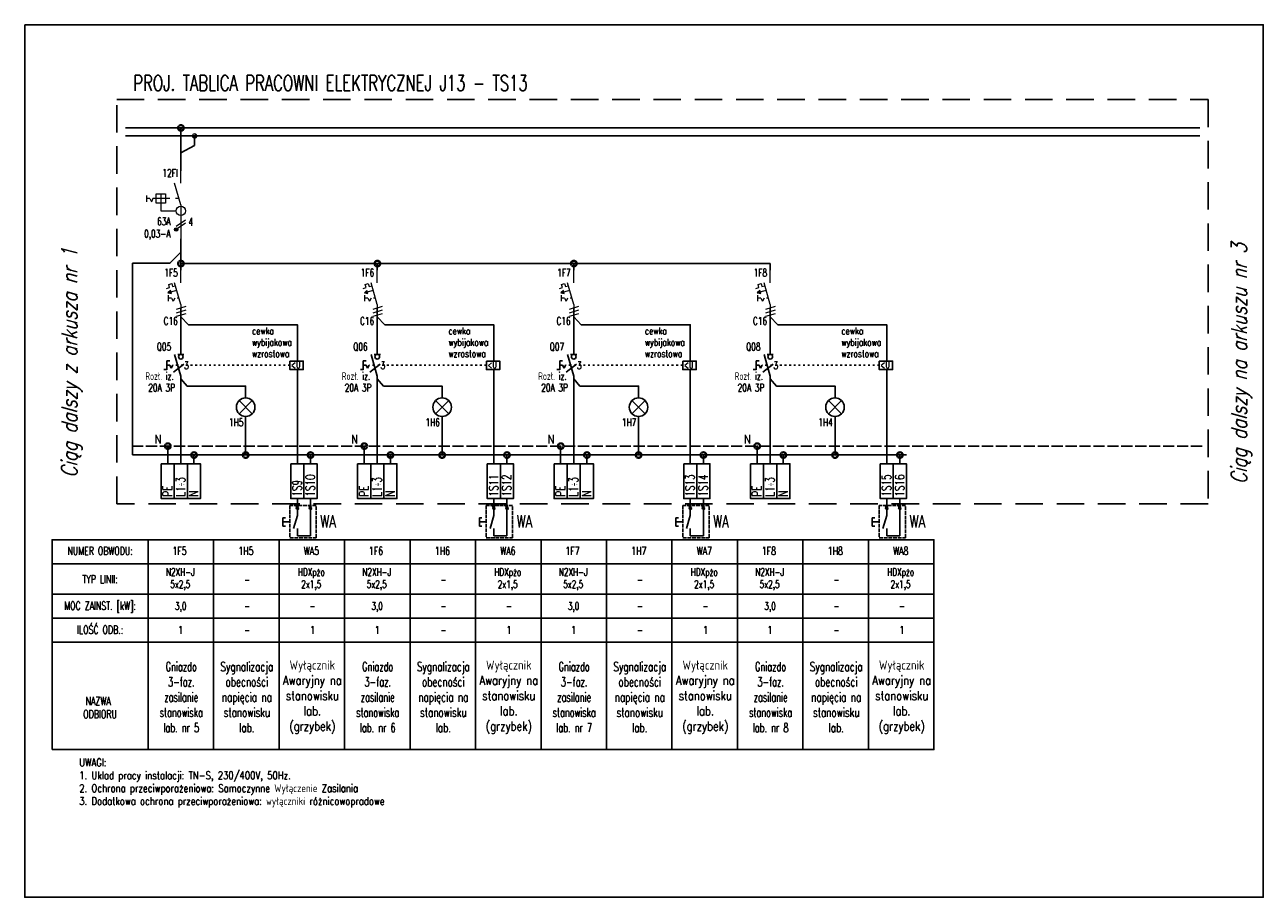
# Model space of a CAD drawing. Header units: millimetres. Extents: x -1290 to 1795, y -4192 to -1311.
# Tile 14 of 256: x 451 to 851, y -3829 to -3547. Entities that reach past the tile are written whole.
import ezdxf
from ezdxf.enums import TextEntityAlignment as Align

# ---------------------------------------------------------------- set-up
doc = ezdxf.new("R2010")
doc.units = ezdxf.units.MM
for name, pattern in [('ACAD_ISO02W100', [15, 12, -3]), ('ACAD_ISO03W100', [30, 12, -18]), ('DASHED', [19.05, 12.7, -6.35]), ('REDNIA', [0])]:
    doc.linetypes.add(name, pattern=pattern)
for name, color, linetype in [('$EL_wyłącznik_prądu', 10, 'Continuous'), ('A4_TABELKA', 255, 'Continuous'), ('L', 1, 'Continuous'), ('N', 3, 'Continuous'), ('PE', 9, 'Continuous'), ('SCHEMAT', 3, 'Continuous'), ('Symbole', 3, 'Continuous'), ('Tekst', 7, 'Continuous')]:
    doc.layers.add(name, color=color, linetype=linetype)
doc.layers.add('SCHEMAT_PROJ', color=1, linetype='Continuous', lineweight=9)
doc.styles.add('ROMANS', font='romans.shx', dxfattribs={"width": 0.8})

# ---------------------------------------------------------------- blocks, each defined once
blk = doc.blocks.new('Kropka')
at = {"color": 0, "const_width": 0.919}
blk.add_lwpolyline([(0.01, -0.19, 0.198912), (0.14, -0.14, 0.198912), (0.2, -0.01, 0.198912), (0.14, 0.12, 0.198912), (0.01, 0.17, 0.198912), (-0.12, 0.12, 0.198912), (-0.17, -0.01, 0.198912), (-0.12, -0.14, 0.198912), (0.01, -0.19)], format="xyb", close=True, dxfattribs=at)
blk = doc.blocks.new('1rp2b')
h = blk.add_hatch(color=3)
edge = h.paths.add_edge_path()
edge.add_arc((-1.5, -19), 0.559, 0, 360)
for p, q in [((0, -4), (0, 0)), ((0, -11), (-2, -4)), ((0, -11), (0, -22))]:
    blk.add_line(p, q)
at = {"color": 3}
for p, q in [((-6.5, -7.5), (-6.5, -10.5)), ((-11.02, -10.04), (-11.02, -8.04)), ((-10.04, -9), (-11.02, -9)), ((-10.04, -9), (-9.52, -10.04)), ((-9, -9), (-9.52, -10.04)), ((-8, -9), (-9, -9)), ((-5, -9), (-8, -9)), ((-6.5, -10.5), (-6.5, -13)), ((-6.5, -13), (-1.5, -13)), ((1.5, -16), (-1.5, -18)), ((1.5, -17), (-1.5, -19))]:
    blk.add_line(p, q, dxfattribs=at)
at = {"color": 3, "linetype": 'ACAD_ISO03W100', "ltscale": 0.1}
blk.add_line((-0.57, -9), (-5, -9), dxfattribs=at)
at = {"color": 3}
blk.add_lwpolyline([(-5, -10.5), (-8, -10.5), (-8, -7.5), (-5, -7.5)], close=True, dxfattribs=at)
for centre, radius in [((0, -13), 1.5), ((-1.5, -19), 0.559)]:
    blk.add_circle(centre, radius, dxfattribs=at)
at = {"color": 3, "linetype": 'ACAD_ISO03W100', "style": 'ROMANS', "width": 0.7}
for tag, p in [('NR_APARATU', (-1, -2)), ('TYP_APARATU', (-1, -24.5)), ('PRĄD_APARATU', (-1, -28.5))]:
    blk.add_attdef(tag, text='', height=2.5, dxfattribs=at).set_placement(p, align=Align.RIGHT)
blk = doc.blocks.new('1INST')
blk.add_hatch(color=3).paths.add_polyline_path([(-4.17, -7.33), (-3.07, -7.53), (-3.35, -6.57)])
for p, q in [((0, -4), (0, 0)), ((0, -11), (-2, -4)), ((0, -11), (0, -15))]:
    blk.add_line(p, q)
at = {"color": 3}
for p, q in [((-4.6, -5.83), (-3.64, -5.55)), ((-1.29, -6.5), (-4.17, -7.33)), ((-4, -10), (-4, -8)), ((-3.91, -4.59), (-2.95, -4.31)), ((-3.64, -5.55), (-3.91, -4.59)), ((-2.95, -4.31), (-2.68, -5.28)), ((-2.68, -5.28), (-1.71, -5)), ((-3.02, -8.96), (-4, -8.96)), ((-3.02, -8.96), (-2.5, -10)), ((-1.98, -8.96), (-2.5, -10))]:
    blk.add_line(p, q, dxfattribs=at)
at = {"color": 3, "linetype": 'ACAD_ISO03W100', "ltscale": 0.05}
blk.add_line((-0.58, -8.96), (-1.98, -8.96), dxfattribs=at)
at = {"color": 3}
blk.add_lwpolyline([(-4.17, -7.33), (-3.07, -7.53), (-3.35, -6.57)], close=True, dxfattribs=at)
at = {"color": 3, "linetype": 'ACAD_ISO03W100', "style": 'ROMANS', "width": 0.7}
for tag, p in [('NR_APARATU', (-1, -2)), ('TYP_APARATU', (-1, -19)), ('PRĄD_APARATU', (-1, -24))]:
    blk.add_attdef(tag, text='', height=2.5, dxfattribs=at).set_placement(p, align=Align.RIGHT)
at = {"color": 3, "linetype": 'ACAD_ISO03W100', "style": 'ROMANS', "text_generation_flag": 4, "width": 0.5}
blk.add_attdef('LICZBA_FAZ', text='', height=2, rotation=270, dxfattribs=at).set_placement((0, -11.5), align=Align.MIDDLE_LEFT)
blk = doc.blocks.new('ROZL3B')
for p, q in [((0, -4), (0, 0)), ((0, -11), (-2, -4)), ((-1, -4), (1, -4)), ((0, -11), (0, -15))]:
    blk.add_line(p, q)
at = {"color": 7}
for p, q in [((-4.53, -8.93), (-4.53, -6.08)), ((-4.53, -6.08), (-3.59, -6.08)), ((-3.61, -7.5), (-4.53, -7.5)), ((-3.61, -7.5), (-3.13, -8.47)), ((-2.64, -7.5), (-3.13, -8.47)), ((-2.41, -9.75), (0.92, -7.19)), ((-4.53, -8.89), (-5.47, -8.89))]:
    blk.add_line(p, q, dxfattribs=at)
at = {"color": 7, "linetype": 'ACAD_ISO03W100', "ltscale": 0.05}
blk.add_line((-1, -7.5), (-2.64, -7.5), dxfattribs=at)
blk.add_circle((0, -4.75), 0.75)
at = {"color": 7, "linetype": 'Continuous', "style": 'ROMANS', "width": 0.7}
blk.add_text('3', height=2.5, dxfattribs=at).set_placement((1.05, -8.74))
at = {"color": 3, "linetype": 'ACAD_ISO03W100', "style": 'ROMANS', "width": 0.7, "flags": 4}
for tag, p in [('NR_APARATU', (-10, 3)), ('TYP_APARATU1', (-10, -2.5)), ('TYP_APARATU2', (-10, -6))]:
    blk.add_attdef(tag, p, '', height=2.5, dxfattribs=at)
blk = doc.blocks.new('Żarówka')
at = {"layer": 'Symbole'}
for p, q in [((0, -2), (0, 0)), ((-2.12, -7.12), (2.12, -2.88)), ((-2.12, -2.88), (2.12, -7.12))]:
    blk.add_line(p, q, dxfattribs=at)
blk.add_circle((0, -5), 3, dxfattribs=at)
blk = doc.blocks.new('stykzwier')
for p, q in [((0, -4), (0, 0)), ((0, -11), (-2, -4)), ((0, -11), (0, -15))]:
    blk.add_line(p, q)
at = {"color": 3, "style": 'ROMANS', "width": 0.7}
for tag, p in [('NR_STYKU1', (1, -2)), ('NR_STYKU2', (1, -15))]:
    blk.add_attdef(tag, p, '', height=2, dxfattribs=at)
at = {"color": 3, "linetype": 'ACAD_ISO03W100', "style": 'ROMANS', "width": 0.7}
blk.add_attdef('NR_APARATU', text='', height=2.5, dxfattribs=at).set_placement((-7, -8), align=Align.RIGHT)

msp = doc.modelspace()

# ---------------------------------------------------------------- linework, layer by layer
at = {"layer": '$EL_wyłącznik_prądu'}
for p, q in [((542.86, -3703.43), (542.86, -3712.06)), ((606.31, -3703.43), (606.31, -3712.06)), ((669.76, -3703.43), (669.76, -3712.06)), ((733.21, -3703.43), (733.21, -3712.06)), ((538.63, -3712.06), (542.86, -3712.06)), ((602.08, -3712.06), (606.31, -3712.06)), ((665.53, -3712.06), (669.76, -3712.06)), ((728.98, -3712.06), (733.21, -3712.06))]:
    msp.add_line(p, q, dxfattribs=at)
at = {"linetype": 'Continuous'}
for p, q in [((538.14, -3702.6), (539.1, -3703.52)), ((542.37, -3702.6), (543.33, -3703.52)), ((601.59, -3702.6), (602.55, -3703.52)), ((605.82, -3702.6), (606.78, -3703.52)), ((665.04, -3702.6), (666, -3703.52)), ((669.27, -3702.6), (670.23, -3703.52)), ((728.49, -3702.6), (729.45, -3703.52)), ((732.72, -3702.6), (733.68, -3703.52))]:
    msp.add_line(p, q, dxfattribs=at)
at = {"color": 3}
for p, q in [((533.98, -3706.21), (533.98, -3708.91)), ((597.43, -3706.21), (597.43, -3708.91)), ((660.88, -3706.21), (660.88, -3708.91)), ((724.33, -3706.21), (724.33, -3708.91))]:
    msp.add_line(p, q, dxfattribs=at)
at = {"color": 3, "linetype": 'ACAD_ISO03W100', "ltscale": 0.2}
for p, q in [((533.98, -3707.56), (538.02, -3707.56)), ((597.43, -3707.56), (601.47, -3707.56)), ((660.88, -3707.56), (664.92, -3707.56)), ((724.33, -3707.56), (728.37, -3707.56))]:
    msp.add_line(p, q, dxfattribs=at)
at = {"color": 3}
for points in [[(533.98, -3706.21), (534.79, -3706.21)], [(597.43, -3706.21), (598.24, -3706.21)], [(660.88, -3706.21), (661.69, -3706.21)], [(724.33, -3706.21), (725.14, -3706.21)], [(533.98, -3708.91), (534.79, -3708.91)], [(597.43, -3708.91), (598.24, -3708.91)], [(660.88, -3708.91), (661.69, -3708.91)], [(724.33, -3708.91), (725.14, -3708.91)]]:
    msp.add_lwpolyline(points, dxfattribs=at)
at = {"linetype": 'Continuous'}
for centre in [(538.63, -3703.06), (542.86, -3703.06), (602.08, -3703.06), (606.31, -3703.06), (665.53, -3703.06), (669.76, -3703.06), (728.98, -3703.06), (733.21, -3703.06)]:
    msp.add_circle(centre, 0.371, dxfattribs=at)
at = {"layer": 'A4_TABELKA'}
for points in [[(494.65, -3688.75), (498.88, -3688.75), (498.88, -3700.03), (494.65, -3700.03)], [(498.88, -3688.75), (503.11, -3688.75), (503.11, -3700.03), (498.88, -3700.03)], [(503.11, -3688.75), (507.34, -3688.75), (507.34, -3700.03), (503.11, -3700.03)], [(536.52, -3688.75), (540.75, -3688.75), (540.75, -3700.03), (536.52, -3700.03)], [(540.75, -3688.75), (544.98, -3688.75), (544.98, -3700.03), (540.75, -3700.03)], [(558.1, -3688.75), (562.33, -3688.75), (562.33, -3700.03), (558.1, -3700.03)], [(562.33, -3688.75), (566.56, -3688.75), (566.56, -3700.03), (562.33, -3700.03)], [(566.56, -3688.75), (570.79, -3688.75), (570.79, -3700.03), (566.56, -3700.03)], [(599.97, -3688.75), (604.2, -3688.75), (604.2, -3700.03), (599.97, -3700.03)], [(604.2, -3688.75), (608.43, -3688.75), (608.43, -3700.03), (604.2, -3700.03)], [(621.55, -3688.75), (625.78, -3688.75), (625.78, -3700.03), (621.55, -3700.03)], [(625.78, -3688.75), (630.01, -3688.75), (630.01, -3700.03), (625.78, -3700.03)], [(630.01, -3688.75), (634.24, -3688.75), (634.24, -3700.03), (630.01, -3700.03)], [(663.42, -3688.75), (667.65, -3688.75), (667.65, -3700.03), (663.42, -3700.03)], [(667.65, -3688.75), (671.88, -3688.75), (671.88, -3700.03), (667.65, -3700.03)], [(685, -3688.75), (689.23, -3688.75), (689.23, -3700.03), (685, -3700.03)], [(689.23, -3688.75), (693.46, -3688.75), (693.46, -3700.03), (689.23, -3700.03)], [(693.46, -3688.75), (697.69, -3688.75), (697.69, -3700.03), (693.46, -3700.03)], [(726.87, -3688.75), (731.1, -3688.75), (731.1, -3700.03), (726.87, -3700.03)], [(731.1, -3688.75), (735.33, -3688.75), (735.33, -3700.03), (731.1, -3700.03)], [(459.4, -3721.06), (490.42, -3721.06), (490.42, -3713.3), (459.4, -3713.3)], [(490.42, -3721.06), (511.57, -3721.06), (511.57, -3713.3), (490.42, -3713.3)], [(511.57, -3721.06), (532.72, -3721.06), (532.72, -3713.3), (511.57, -3713.3)], [(532.72, -3721.06), (553.87, -3721.06), (553.87, -3713.3), (532.72, -3713.3)], [(553.87, -3721.06), (575.02, -3721.06), (575.02, -3713.3), (553.87, -3713.3)], [(575.02, -3721.06), (596.17, -3721.06), (596.17, -3713.3), (575.02, -3713.3)], [(596.17, -3721.06), (617.32, -3721.06), (617.32, -3713.3), (596.17, -3713.3)], [(617.32, -3721.06), (638.47, -3721.06), (638.47, -3713.3), (617.32, -3713.3)], [(638.47, -3721.06), (659.62, -3721.06), (659.62, -3713.3), (638.47, -3713.3)], [(659.62, -3721.06), (680.77, -3721.06), (680.77, -3713.3), (659.62, -3713.3)], [(680.77, -3721.06), (701.92, -3721.06), (701.92, -3713.3), (680.77, -3713.3)], [(701.92, -3721.06), (723.07, -3721.06), (723.07, -3713.3), (701.92, -3713.3)], [(723.07, -3721.06), (744.22, -3721.06), (744.22, -3713.3), (723.07, -3713.3)], [(459.4, -3730.93), (490.42, -3730.93), (490.42, -3721.06), (459.4, -3721.06)], [(490.42, -3730.93), (511.57, -3730.93), (511.57, -3721.06), (490.42, -3721.06)], [(511.57, -3730.93), (532.72, -3730.93), (532.72, -3721.06), (511.57, -3721.06)], [(532.72, -3730.93), (553.87, -3730.93), (553.87, -3721.06), (532.72, -3721.06)], [(553.87, -3730.93), (575.02, -3730.93), (575.02, -3721.06), (553.87, -3721.06)], [(575.02, -3730.93), (596.17, -3730.93), (596.17, -3721.06), (575.02, -3721.06)], [(596.17, -3730.93), (617.32, -3730.93), (617.32, -3721.06), (596.17, -3721.06)], [(617.32, -3730.93), (638.47, -3730.93), (638.47, -3721.06), (617.32, -3721.06)], [(638.47, -3730.93), (659.62, -3730.93), (659.62, -3721.06), (638.47, -3721.06)], [(659.62, -3730.93), (680.77, -3730.93), (680.77, -3721.06), (659.62, -3721.06)], [(680.77, -3730.93), (701.92, -3730.93), (701.92, -3721.06), (680.77, -3721.06)], [(701.92, -3730.93), (723.07, -3730.93), (723.07, -3721.06), (701.92, -3721.06)], [(723.07, -3730.93), (744.22, -3730.93), (744.22, -3721.06), (723.07, -3721.06)], [(459.4, -3738.68), (490.42, -3738.68), (490.42, -3730.93), (459.4, -3730.93)], [(490.42, -3738.68), (511.57, -3738.68), (511.57, -3730.93), (490.42, -3730.93)], [(511.57, -3738.68), (532.72, -3738.68), (532.72, -3730.93), (511.57, -3730.93)], [(532.72, -3738.68), (553.87, -3738.68), (553.87, -3730.93), (532.72, -3730.93)], [(553.87, -3738.68), (575.02, -3738.68), (575.02, -3730.93), (553.87, -3730.93)], [(575.02, -3738.68), (596.17, -3738.68), (596.17, -3730.93), (575.02, -3730.93)], [(596.17, -3738.68), (617.32, -3738.68), (617.32, -3730.93), (596.17, -3730.93)], [(617.32, -3738.68), (638.47, -3738.68), (638.47, -3730.93), (617.32, -3730.93)], [(638.47, -3738.68), (659.62, -3738.68), (659.62, -3730.93), (638.47, -3730.93)], [(659.62, -3738.68), (680.77, -3738.68), (680.77, -3730.93), (659.62, -3730.93)], [(680.77, -3738.68), (701.92, -3738.68), (701.92, -3730.93), (680.77, -3730.93)], [(701.92, -3738.68), (723.07, -3738.68), (723.07, -3730.93), (701.92, -3730.93)], [(723.07, -3738.68), (744.22, -3738.68), (744.22, -3730.93), (723.07, -3730.93)], [(459.4, -3746.44), (490.42, -3746.44), (490.42, -3738.68), (459.4, -3738.68)], [(490.42, -3746.44), (511.57, -3746.44), (511.57, -3738.68), (490.42, -3738.68)], [(511.57, -3746.44), (532.72, -3746.44), (532.72, -3738.68), (511.57, -3738.68)], [(532.72, -3746.44), (553.87, -3746.44), (553.87, -3738.68), (532.72, -3738.68)], [(553.87, -3746.44), (575.02, -3746.44), (575.02, -3738.68), (553.87, -3738.68)], [(575.02, -3746.44), (596.17, -3746.44), (596.17, -3738.68), (575.02, -3738.68)], [(596.17, -3746.44), (617.32, -3746.44), (617.32, -3738.68), (596.17, -3738.68)], [(617.32, -3746.44), (638.47, -3746.44), (638.47, -3738.68), (617.32, -3738.68)], [(638.47, -3746.44), (659.62, -3746.44), (659.62, -3738.68), (638.47, -3738.68)], [(659.62, -3746.44), (680.77, -3746.44), (680.77, -3738.68), (659.62, -3738.68)], [(680.77, -3746.44), (701.92, -3746.44), (701.92, -3738.68), (680.77, -3738.68)], [(701.92, -3746.44), (723.07, -3746.44), (723.07, -3738.68), (701.92, -3738.68)], [(723.07, -3746.44), (744.22, -3746.44), (744.22, -3738.68), (723.07, -3738.68)], [(459.4, -3781.14), (490.42, -3781.14), (490.42, -3746.44), (459.4, -3746.44)], [(490.42, -3781.14), (511.57, -3781.14), (511.57, -3746.44), (490.42, -3746.44)], [(511.57, -3781.14), (532.72, -3781.14), (532.72, -3746.44), (511.57, -3746.44)], [(532.72, -3781.14), (553.87, -3781.14), (553.87, -3746.44), (532.72, -3746.44)], [(553.87, -3781.14), (575.02, -3781.14), (575.02, -3746.44), (553.87, -3746.44)], [(575.02, -3781.14), (596.17, -3781.14), (596.17, -3746.44), (575.02, -3746.44)], [(596.17, -3781.14), (617.32, -3781.14), (617.32, -3746.44), (596.17, -3746.44)], [(617.32, -3781.14), (638.47, -3781.14), (638.47, -3746.44), (617.32, -3746.44)], [(638.47, -3781.14), (659.62, -3781.14), (659.62, -3746.44), (638.47, -3746.44)], [(659.62, -3781.14), (680.77, -3781.14), (680.77, -3746.44), (659.62, -3746.44)], [(680.77, -3781.14), (701.92, -3781.14), (701.92, -3746.44), (680.77, -3746.44)], [(701.92, -3781.14), (723.07, -3781.14), (723.07, -3746.44), (701.92, -3746.44)], [(723.07, -3781.14), (744.22, -3781.14), (744.22, -3746.44), (723.07, -3746.44)]]:
    msp.add_lwpolyline(points, close=True, dxfattribs=at)
at = {"layer": 'Defpoints', "color": 6, "linetype": 'REDNIA'}
msp.add_lwpolyline([(450.59, -3546.87), (850.59, -3546.87), (850.59, -3828.87), (450.59, -3828.87)], close=True, dxfattribs=at)
at = {"layer": 'L'}
for p, q in [((483.12, -3580.2), (830.16, -3580.2)), ((691.35, -3624.04), (501, -3624.04)), ((501, -3624.04), (501, -3624.12)), ((564.45, -3624.04), (564.45, -3624.12)), ((627.9, -3624.04), (627.9, -3624.12))]:
    msp.add_line(p, q, dxfattribs=at)
at = {"layer": 'L', "color": 255, "linetype": 'DASHED', "ltscale": 0.7}
msp.add_lwpolyline([(480.28, -3571.06), (832.77, -3571.06), (832.77, -3701.73), (480.28, -3701.73)], close=True, dxfattribs=at)
at = {"layer": 'L'}
for points in [[(501, -3580.2), (501, -3594.04)], [(501, -3616.04), (501, -3626.24)], [(564.45, -3626.24), (564.45, -3624.04)], [(627.9, -3626.24), (627.9, -3624.04)], [(691.35, -3626.24), (691.35, -3624.04)], [(501, -3638.46), (501, -3649.43)], [(564.45, -3638.46), (564.45, -3649.43)], [(627.9, -3638.46), (627.9, -3649.43)], [(691.35, -3638.46), (691.35, -3649.43)], [(501, -3641.24), (503.42, -3643.84), (538.63, -3643.84), (538.63, -3655.55)], [(564.45, -3641.24), (566.87, -3643.84), (602.08, -3643.84), (602.08, -3655.55)], [(627.9, -3641.24), (630.32, -3643.84), (665.53, -3643.84), (665.53, -3655.55)], [(691.35, -3641.24), (693.77, -3643.84), (728.98, -3643.84), (728.98, -3655.55)], [(538.63, -3658.31), (538.63, -3688.75)], [(602.08, -3658.31), (602.08, -3688.75)], [(665.53, -3658.31), (665.53, -3688.75)], [(728.98, -3658.31), (728.98, -3688.75)], [(501, -3661.36), (503, -3663.65), (521.93, -3663.65), (521.93, -3665.48)], [(564.45, -3661.36), (566.45, -3663.65), (585.38, -3663.65), (585.38, -3665.48)], [(627.9, -3661.36), (629.9, -3663.65), (648.83, -3663.65), (648.83, -3665.48)], [(691.35, -3661.36), (693.35, -3663.65), (712.28, -3663.65), (712.28, -3665.48)], [(501, -3664.43), (501, -3688.75)], [(564.45, -3664.43), (564.45, -3688.75)], [(627.9, -3664.43), (627.9, -3688.75)], [(691.35, -3664.43), (691.35, -3688.75)], [(538.63, -3703.06), (538.63, -3700.03)], [(542.86, -3703.06), (542.86, -3700.03)], [(602.08, -3703.06), (602.08, -3700.03)], [(606.31, -3703.06), (606.31, -3700.03)], [(665.53, -3703.06), (665.53, -3700.03)], [(669.76, -3703.06), (669.76, -3700.03)], [(728.98, -3703.06), (728.98, -3700.03)], [(733.21, -3703.06), (733.21, -3700.03)]]:
    msp.add_lwpolyline(points, dxfattribs=at)
at = {"layer": 'N'}
for p, q in [((505.23, -3688.75), (505.23, -3685.93)), ((542.86, -3688.75), (542.86, -3685.93)), ((568.68, -3688.75), (568.68, -3685.93)), ((606.31, -3688.75), (606.31, -3685.93)), ((632.13, -3688.75), (632.13, -3685.93)), ((669.76, -3688.75), (669.76, -3685.93)), ((695.58, -3688.75), (695.58, -3685.93)), ((733.21, -3688.75), (733.21, -3685.93))]:
    msp.add_line(p, q, dxfattribs=at)
for points in [[(483.12, -3582.79), (830.16, -3582.79)], [(501, -3588.29), (505.42, -3585.89), (505.42, -3582.79)], [(521.93, -3673.48), (521.93, -3685.93)], [(585.38, -3673.48), (585.38, -3685.93)], [(648.83, -3673.48), (648.83, -3685.93)], [(712.28, -3673.48), (712.28, -3685.93)], [(485.4, -3685.93), (735.32, -3685.93)]]:
    msp.add_lwpolyline(points, dxfattribs=at)
at = {"layer": 'PE', "linetype": 'ACAD_ISO02W100', "ltscale": 3}
for p, q in [((496.77, -3683.01), (496.77, -3688.66)), ((560.22, -3683.01), (560.22, -3688.66)), ((623.67, -3683.01), (623.67, -3688.66)), ((687.12, -3683.01), (687.12, -3688.66))]:
    msp.add_line(p, q, dxfattribs=at)
at = {"layer": 'PE', "linetype": 'ACAD_ISO02W100', "ltscale": 0.3}
msp.add_lwpolyline([(485.24, -3683.04), (831.09, -3683.04)], dxfattribs=at)
at = {"layer": 'SCHEMAT', "color": 7, "linetype": 'ACAD_ISO03W100', "ltscale": 0.05}
for p, q in [((536.22, -3656.93), (499.89, -3656.93)), ((599.67, -3656.93), (563.34, -3656.93)), ((663.12, -3656.93), (626.79, -3656.93)), ((726.57, -3656.93), (690.24, -3656.93))]:
    msp.add_line(p, q, dxfattribs=at)
at = {"layer": 'SCHEMAT', "color": 3}
msp.add_lwpolyline([(485.4, -3685.93), (485.4, -3623.95), (497.47, -3623.95), (501, -3620.42)], dxfattribs=at)
at = {"layer": 'SCHEMAT', "color": 0}
for points in [[(536.22, -3655.55), (540.55, -3655.55), (540.55, -3658.31), (536.22, -3658.31)], [(599.67, -3655.55), (604, -3655.55), (604, -3658.31), (599.67, -3658.31)], [(663.12, -3655.55), (667.45, -3655.55), (667.45, -3658.31), (663.12, -3658.31)], [(726.57, -3655.55), (730.9, -3655.55), (730.9, -3658.31), (726.57, -3658.31)]]:
    msp.add_lwpolyline(points, close=True, dxfattribs=at)
at = {"layer": 'SCHEMAT', "color": 7, "linetype": 'ACAD_ISO02W100', "ltscale": 0.1}
for points in [[(536.21, -3712.74), (544.71, -3712.74), (544.71, -3702.2), (536.21, -3702.2)], [(599.66, -3712.74), (608.16, -3712.74), (608.16, -3702.2), (599.66, -3702.2)], [(663.11, -3712.74), (671.61, -3712.74), (671.61, -3702.2), (663.11, -3702.2)], [(726.56, -3712.74), (735.06, -3712.74), (735.06, -3702.2), (726.56, -3702.2)]]:
    msp.add_lwpolyline(points, close=True, dxfattribs=at)

# ---------------------------------------------------------------- block references
at = {"layer": '$EL_wyłącznik_prądu', "xscale": -0.6000000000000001, "yscale": 0.6000000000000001, "zscale": 0.6000000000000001, "rotation": 180}
for p in [(538.62, -3712.06), (602.07, -3712.06), (665.52, -3712.06), (728.97, -3712.06)]:
    msp.add_blockref('stykzwier', p, dxfattribs=at)
at = {"layer": 'L', "xscale": 1.973999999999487, "yscale": 1.973999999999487, "zscale": 1.973999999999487}
for p in [(501, -3580.2), (501, -3624.04), (564.45, -3624.04), (627.9, -3624.04)]:
    msp.add_blockref('Kropka', p, dxfattribs=at)
at = {"layer": 'L'}
ref = msp.add_blockref('ROZL3B', (501, -3649.43), dxfattribs=at)
ref.add_attrib('NR_APARATU', 'Q05', (493.23, -3652.15), dxfattribs={"layer": '0', "color": 3, "linetype": 'ACAD_ISO03W100', "height": 2.5, "style": 'ROMANS', "width": 0.7, "flags": 4})
ref.add_attrib('TYP_APARATU1', 'Rozł. iz.', (489.52, -3661.67), dxfattribs={"layer": '0', "color": 3, "linetype": 'ACAD_ISO03W100', "height": 2.5, "style": 'ROMANS', "width": 0.7, "flags": 4})
ref.add_attrib('TYP_APARATU2', '20A 3P', (490.48, -3665.43), dxfattribs={"layer": '0', "color": 3, "linetype": 'ACAD_ISO03W100', "height": 2.5, "style": 'ROMANS', "width": 0.7, "flags": 4})
ref = msp.add_blockref('ROZL3B', (564.45, -3649.43), dxfattribs=at)
ref.add_attrib('NR_APARATU', 'Q06', (556.68, -3652.15), dxfattribs={"layer": '0', "color": 3, "linetype": 'ACAD_ISO03W100', "height": 2.5, "style": 'ROMANS', "width": 0.7, "flags": 4})
ref.add_attrib('TYP_APARATU1', 'Rozł. iz.', (552.97, -3661.67), dxfattribs={"layer": '0', "color": 3, "linetype": 'ACAD_ISO03W100', "height": 2.5, "style": 'ROMANS', "width": 0.7, "flags": 4})
ref.add_attrib('TYP_APARATU2', '20A 3P', (553.93, -3665.43), dxfattribs={"layer": '0', "color": 3, "linetype": 'ACAD_ISO03W100', "height": 2.5, "style": 'ROMANS', "width": 0.7, "flags": 4})
ref = msp.add_blockref('ROZL3B', (627.9, -3649.43), dxfattribs=at)
ref.add_attrib('NR_APARATU', 'Q07', (620.13, -3652.15), dxfattribs={"layer": '0', "color": 3, "linetype": 'ACAD_ISO03W100', "height": 2.5, "style": 'ROMANS', "width": 0.7, "flags": 4})
ref.add_attrib('TYP_APARATU1', 'Rozł. iz.', (616.42, -3661.67), dxfattribs={"layer": '0', "color": 3, "linetype": 'ACAD_ISO03W100', "height": 2.5, "style": 'ROMANS', "width": 0.7, "flags": 4})
ref.add_attrib('TYP_APARATU2', '20A 3P', (617.38, -3665.43), dxfattribs={"layer": '0', "color": 3, "linetype": 'ACAD_ISO03W100', "height": 2.5, "style": 'ROMANS', "width": 0.7, "flags": 4})
ref = msp.add_blockref('ROZL3B', (691.35, -3649.43), dxfattribs=at)
ref.add_attrib('NR_APARATU', 'Q08', (683.58, -3652.15), dxfattribs={"layer": '0', "color": 3, "linetype": 'ACAD_ISO03W100', "height": 2.5, "style": 'ROMANS', "width": 0.7, "flags": 4})
ref.add_attrib('TYP_APARATU1', 'Rozł. iz.', (679.87, -3661.67), dxfattribs={"layer": '0', "color": 3, "linetype": 'ACAD_ISO03W100', "height": 2.5, "style": 'ROMANS', "width": 0.7, "flags": 4})
ref.add_attrib('TYP_APARATU2', '20A 3P', (680.83, -3665.43), dxfattribs={"layer": '0', "color": 3, "linetype": 'ACAD_ISO03W100', "height": 2.5, "style": 'ROMANS', "width": 0.7, "flags": 4})
at = {"layer": 'N'}
for p, xscale, yscale, zscale in [((505.42, -3582.79), 1.399999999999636, 1.399999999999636, 1.399999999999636), ((505.23, -3685.93), 1.973999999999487, 1.973999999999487, 1.973999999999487), ((521.91, -3685.93), 1.973999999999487, 1.973999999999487, 1.973999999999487), ((542.86, -3685.93), 1.973999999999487, 1.973999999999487, 1.973999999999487), ((568.68, -3685.93), 1.973999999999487, 1.973999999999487, 1.973999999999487), ((585.36, -3685.93), 1.973999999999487, 1.973999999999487, 1.973999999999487), ((606.31, -3685.93), 1.973999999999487, 1.973999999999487, 1.973999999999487), ((632.13, -3685.93), 1.973999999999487, 1.973999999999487, 1.973999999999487), ((648.81, -3685.93), 1.973999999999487, 1.973999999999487, 1.973999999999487), ((669.76, -3685.93), 1.973999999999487, 1.973999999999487, 1.973999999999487), ((695.58, -3685.93), 1.973999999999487, 1.973999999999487, 1.973999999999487), ((712.26, -3685.93), 1.973999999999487, 1.973999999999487, 1.973999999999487), ((733.21, -3685.93), 1.973999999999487, 1.973999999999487, 1.973999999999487)]:
    msp.add_blockref('Kropka', p, dxfattribs=dict(at, xscale=xscale, yscale=yscale, zscale=zscale))
at = {"layer": 'PE', "xscale": 1.973999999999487, "yscale": 1.973999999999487, "zscale": 1.973999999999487}
for p in [(496.77, -3683.04), (560.22, -3683.04), (623.67, -3683.04), (687.12, -3683.04)]:
    msp.add_blockref('Kropka', p, dxfattribs=at)
at = {"layer": 'SCHEMAT_PROJ'}
ref = msp.add_blockref('1rp2b', (501, -3594.04), dxfattribs=at)
ref.add_attrib('NR_APARATU', '12FI', dxfattribs={"layer": '0', "color": 3, "linetype": 'ACAD_ISO03W100', "height": 2.5, "style": 'ROMANS', "width": 0.7}).set_placement((500, -3596.04), align=Align.RIGHT)
ref.add_attrib('TYP_APARATU', '63A', dxfattribs={"layer": '0', "color": 3, "linetype": 'ACAD_ISO03W100', "height": 2.5, "style": 'ROMANS', "width": 0.7}).set_placement((497.67, -3611.64), align=Align.RIGHT)
ref.add_attrib('PRĄD_APARATU', '0,03-A', dxfattribs={"layer": '0', "color": 3, "linetype": 'ACAD_ISO03W100', "height": 2.5, "style": 'ROMANS', "width": 0.7}).set_placement((497.67, -3615.64), align=Align.RIGHT)
ref.add_attrib('LICZBA_BIEGUNÓW', '4', (503.42, -3611.81), dxfattribs={"layer": '0', "color": 3, "linetype": 'ACAD_ISO03W100', "height": 2.5, "style": 'ROMANS', "width": 0.7})
at = {"layer": 'SCHEMAT_PROJ', "linetype": 'Continuous'}
ref = msp.add_blockref('1INST', (501, -3626.24), dxfattribs=at)
ref.add_attrib('NR_APARATU', '1F5', dxfattribs={"layer": '0', "color": 3, "linetype": 'ACAD_ISO03W100', "height": 2.5, "style": 'ROMANS', "width": 0.7}).set_placement((500, -3628.24), align=Align.RIGHT)
ref.add_attrib('PRĄD_APARATU', 'C16', dxfattribs={"layer": '0', "color": 3, "linetype": 'ACAD_ISO03W100', "height": 2.5, "style": 'ROMANS', "width": 0.7}).set_placement((500, -3643.85), align=Align.RIGHT)
ref.add_attrib('LICZBA_FAZ', '///', dxfattribs={"layer": '0', "color": 3, "linetype": 'ACAD_ISO03W100', "height": 2, "rotation": 270, "style": 'ROMANS', "text_generation_flag": 4, "width": 0.5}).set_placement((501, -3637.74), align=Align.MIDDLE_LEFT)
ref = msp.add_blockref('1INST', (564.45, -3626.24), dxfattribs=at)
ref.add_attrib('NR_APARATU', '1F6', dxfattribs={"layer": '0', "color": 3, "linetype": 'ACAD_ISO03W100', "height": 2.5, "style": 'ROMANS', "width": 0.7}).set_placement((563.45, -3628.24), align=Align.RIGHT)
ref.add_attrib('PRĄD_APARATU', 'C16', dxfattribs={"layer": '0', "color": 3, "linetype": 'ACAD_ISO03W100', "height": 2.5, "style": 'ROMANS', "width": 0.7}).set_placement((563.45, -3643.85), align=Align.RIGHT)
ref.add_attrib('LICZBA_FAZ', '///', dxfattribs={"layer": '0', "color": 3, "linetype": 'ACAD_ISO03W100', "height": 2, "rotation": 270, "style": 'ROMANS', "text_generation_flag": 4, "width": 0.5}).set_placement((564.45, -3637.74), align=Align.MIDDLE_LEFT)
ref = msp.add_blockref('1INST', (627.9, -3626.24), dxfattribs=at)
ref.add_attrib('NR_APARATU', '1F7', dxfattribs={"layer": '0', "color": 3, "linetype": 'ACAD_ISO03W100', "height": 2.5, "style": 'ROMANS', "width": 0.7}).set_placement((626.9, -3628.24), align=Align.RIGHT)
ref.add_attrib('PRĄD_APARATU', 'C16', dxfattribs={"layer": '0', "color": 3, "linetype": 'ACAD_ISO03W100', "height": 2.5, "style": 'ROMANS', "width": 0.7}).set_placement((626.9, -3643.85), align=Align.RIGHT)
ref.add_attrib('LICZBA_FAZ', '///', dxfattribs={"layer": '0', "color": 3, "linetype": 'ACAD_ISO03W100', "height": 2, "rotation": 270, "style": 'ROMANS', "text_generation_flag": 4, "width": 0.5}).set_placement((627.9, -3637.74), align=Align.MIDDLE_LEFT)
ref = msp.add_blockref('1INST', (691.35, -3626.24), dxfattribs=at)
ref.add_attrib('NR_APARATU', '1F8', dxfattribs={"layer": '0', "color": 3, "linetype": 'ACAD_ISO03W100', "height": 2.5, "style": 'ROMANS', "width": 0.7}).set_placement((690.35, -3628.24), align=Align.RIGHT)
ref.add_attrib('PRĄD_APARATU', 'C16', dxfattribs={"layer": '0', "color": 3, "linetype": 'ACAD_ISO03W100', "height": 2.5, "style": 'ROMANS', "width": 0.7}).set_placement((690.35, -3643.85), align=Align.RIGHT)
ref.add_attrib('LICZBA_FAZ', '///', dxfattribs={"layer": '0', "color": 3, "linetype": 'ACAD_ISO03W100', "height": 2, "rotation": 270, "style": 'ROMANS', "text_generation_flag": 4, "width": 0.5}).set_placement((691.35, -3637.74), align=Align.MIDDLE_LEFT)
at = {"layer": 'Symbole'}
for p in [(521.93, -3665.48), (585.38, -3665.48), (648.83, -3665.48), (712.28, -3665.48)]:
    msp.add_blockref('Żarówka', p, dxfattribs=at)

# ---------------------------------------------------------------- texts
at = {"layer": 'A4_TABELKA', "style": 'ROMANS', "width": 0.7}
for s, height, p in [('<U', 2, (538.13, -3657.86)), ('<U', 2, (601.58, -3657.86)), ('<U', 2, (665.03, -3657.86)), ('<U', 2, (728.48, -3657.86)), ('NUMER OBWODU:', 2.6437, (474.91, -3718.24)), ('1F5', 2.644, (500.57, -3718.24)), ('1H5', 2.644, (522.02, -3718.24)), ('WA5', 2.644, (543.17, -3718.24)), ('1F6', 2.644, (564.02, -3718.24)), ('1H6', 2.644, (585.47, -3718.24)), ('WA6', 2.644, (606.62, -3718.24)), ('1F7', 2.644, (627.47, -3718.24)), ('1H7', 2.644, (648.92, -3718.24)), ('WA7', 2.644, (670.07, -3718.24)), ('1F8', 2.644, (690.92, -3718.24)), ('1H8', 2.644, (712.37, -3718.24)), ('WA8', 2.644, (733.52, -3718.24)), ('N2XH-J', 2.467, (500.84, -3724.97)), ('HDXpżo', 2.467, (543.14, -3724.97)), ('N2XH-J', 2.467, (564.29, -3724.97)), ('HDXpżo', 2.467, (606.59, -3724.97)), ('N2XH-J', 2.467, (627.74, -3724.97)), ('HDXpżo', 2.467, (670.04, -3724.97)), ('N2XH-J', 2.467, (691.19, -3724.97)), ('HDXpżo', 2.467, (733.49, -3724.97)), ('TYP LINII:', 2.644, (474.91, -3727.4)), ('5x2,5', 2.467, (500.81, -3728.92)), ('-', 2.47, (522.4, -3727.42)), ('2x1,5', 2.467, (543.11, -3728.92)), ('5x2,5', 2.467, (564.26, -3728.92)), ('-', 2.47, (585.85, -3727.42)), ('2x1,5', 2.467, (606.56, -3728.92)), ('5x2,5', 2.467, (627.71, -3728.92)), ('-', 2.47, (649.3, -3727.42)), ('2x1,5', 2.467, (670.01, -3728.92)), ('5x2,5', 2.467, (691.16, -3728.92)), ('-', 2.47, (712.75, -3727.42)), ('2x1,5', 2.467, (733.46, -3728.92)), ('MOC ZAINST. [kW]:', 2.6437, (474.91, -3735.97)), ('3,0', 2.467, (500.95, -3735.98)), ('-', 2.47, (522.4, -3735.98)), ('-', 2.47, (543.55, -3735.98)), ('3,0', 2.467, (564.4, -3735.98)), ('-', 2.47, (585.85, -3735.98)), ('-', 2.47, (607, -3735.98)), ('3,0', 2.467, (627.85, -3735.98)), ('-', 2.47, (649.3, -3735.98)), ('-', 2.47, (670.45, -3735.98)), ('3,0', 2.467, (691.3, -3735.98)), ('-', 2.47, (712.75, -3735.98)), ('-', 2.47, (733.9, -3735.98)), ('ILOŚĆ ODB.:', 2.6437, (474.91, -3743.72)), ('1', 2.47, (500.95, -3743.74)), ('-', 2.47, (522.4, -3743.74)), ('1', 2.47, (543.55, -3743.74)), ('1', 2.47, (564.4, -3743.74)), ('-', 2.47, (585.85, -3743.74)), ('1', 2.47, (607, -3743.74)), ('1', 2.47, (627.85, -3743.74)), ('-', 2.47, (649.3, -3743.74)), ('1', 2.47, (670.45, -3743.74)), ('1', 2.47, (691.3, -3743.74)), ('-', 2.47, (712.75, -3743.74)), ('1', 2.47, (733.9, -3743.74)), ('NAZWA ', 2.644, (474.91, -3766.77)), ('ODBIORU', 2.644, (474.91, -3771))]:
    msp.add_text(s, height=height, dxfattribs=at).set_placement(p, align=Align.CENTER)
for s, height, p in [('L1÷3', 2.961, (502.41, -3699.33)), ('L1÷3', 2.961, (565.86, -3699.33)), ('L1÷3', 2.961, (629.31, -3699.33)), ('L1÷3', 2.961, (692.76, -3699.33)), ('1S9', 2.961, (540.04, -3699.33)), ('1S10', 2.961, (544.27, -3699.33)), ('1S11', 2.961, (603.49, -3699.33)), ('1S12', 2.961, (607.72, -3699.33)), ('1S13', 2.961, (666.94, -3699.33)), ('1S14', 2.961, (671.17, -3699.33)), ('1S15', 2.961, (730.39, -3699.33)), ('1S16', 2.961, (734.62, -3699.33)), ('PE', 2.961, (498.18, -3699.33)), ('N', 2.96, (506.64, -3699.33)), ('PE', 2.961, (561.63, -3699.33)), ('N', 2.96, (570.09, -3699.33)), ('PE', 2.961, (625.08, -3699.33)), ('N', 2.96, (633.54, -3699.33)), ('PE', 2.961, (688.53, -3699.33)), ('N', 2.96, (696.99, -3699.33))]:
    msp.add_text(s, height=height, rotation=90, dxfattribs=at).set_placement(p)
at = {"layer": 'A4_TABELKA', "char_height": 2.961, "attachment_point": 5, "style": 'ROMANS'}
for s, insert, width in [('Wyłącznik Awaryjny na stanowisku lab. (grzybek)', (543.47, -3764.19), 24.0038), ('Wyłącznik Awaryjny na stanowisku lab. (grzybek)', (606.92, -3764.19), 24.0038), ('Wyłącznik Awaryjny na stanowisku lab. (grzybek)', (670.37, -3764.19), 24.0038), ('Wyłącznik Awaryjny na stanowisku lab. (grzybek)', (733.82, -3764.19), 24.0038), ('{\\W0.65;Gniazdo 3-faz. zasilanie stanowiska lab. nr 5}', (501.13, -3764.19), 18.6159), ('{\\W0.7;Sygnalizacja\\Pobecności\\Pnapięcia na stanowisku lab.}', (522.32, -3764.19), 21.4761), ('{\\W0.65;Gniazdo 3-faz. zasilanie stanowiska lab. nr 6}', (564.58, -3764.19), 18.6159), ('{\\W0.7;Sygnalizacja\\Pobecności\\Pnapięcia na stanowisku lab.}', (585.77, -3764.19), 21.4761), ('{\\W0.65;Gniazdo 3-faz. zasilanie stanowiska lab. nr 7}', (628.03, -3764.19), 18.6159), ('{\\W0.7;Sygnalizacja\\Pobecności\\Pnapięcia na stanowisku lab.}', (649.22, -3764.19), 21.4761), ('{\\W0.65;Gniazdo 3-faz. zasilanie stanowiska lab. nr 8}', (691.48, -3764.19), 18.6159), ('{\\W0.7;Sygnalizacja\\Pobecności\\Pnapięcia na stanowisku lab.}', (712.67, -3764.19), 21.4761)]:
    msp.add_mtext(s, dxfattribs=dict(at, insert=insert, width=width))
at = {"layer": 'N', "style": 'ROMANS', "width": 0.8}
for p in [(492.57, -3682.26), (556.02, -3682.26), (619.47, -3682.26), (682.92, -3682.26)]:
    msp.add_text('N', height=2.82, dxfattribs=at).set_placement(p)
at = {"layer": 'SCHEMAT', "color": 3, "style": 'ROMANS', "oblique": 15, "width": 0.8}
for s, p in [('Ciąg dalszy z arkusza nr 1', (467.47, -3693.28)), ('Ciąg dalszy na arkuszu nr 3', (845.24, -3695.34))]:
    msp.add_text(s, height=5, rotation=90, dxfattribs=at).set_placement(p)
at = {"layer": 'SCHEMAT', "color": 3, "style": 'ROMANS', "width": 0.7}
for s, p in [('1H5', (521.21, -3676.62)), ('1H6', (584.66, -3676.62)), ('1H7', (648.11, -3676.62)), ('1H4', (711.56, -3676.62))]:
    msp.add_text(s, height=2.5, dxfattribs=at).set_placement(p, align=Align.RIGHT)
at = {"layer": 'SCHEMAT', "color": 3, "char_height": 2.2, "width": 14.5865, "attachment_point": 1, "style": 'ROMANS'}
for insert in [(523.97, -3644.73), (587.42, -3644.73), (650.87, -3644.73), (714.32, -3644.73)]:
    msp.add_mtext('cewka wybijakowa wzrostowa', dxfattribs=dict(at, insert=insert))
at = {"layer": 'SCHEMAT_PROJ', "color": 3, "lineweight": -2, "style": 'ROMANS', "width": 0.7}
for p in [(546, -3709.39), (609.45, -3709.39), (672.9, -3709.39), (736.35, -3709.39)]:
    msp.add_text('WA', height=4, dxfattribs=at).set_placement(p)
at = {"layer": 'Symbole', "color": 4, "style": 'ROMANS', "width": 0.7}
msp.add_text('PROJ. TABLICA PRACOWNI ELEKTRYCZNEJ J13 - TS13', height=5, dxfattribs=at).set_placement((485.67, -3568.2))
at = {"layer": 'Tekst', "insert": (468.18, -3784.05), "char_height": 2.5, "width": 114.387, "attachment_point": 1, "style": 'ROMANS'}
msp.add_mtext('UWAGI:\\P1. Uklad pracy instalacji: TN-S, 230/400V, 50Hz.\\P2. Ochrona przeciwporażeniowa: Samoczynne Wyłączenie Zasilania\\P3. Dodatkowa ochrona przeciwporażeniowa: wyłączniki różnicowopradowe', dxfattribs=at)

doc.saveas('drawing.dxf')
